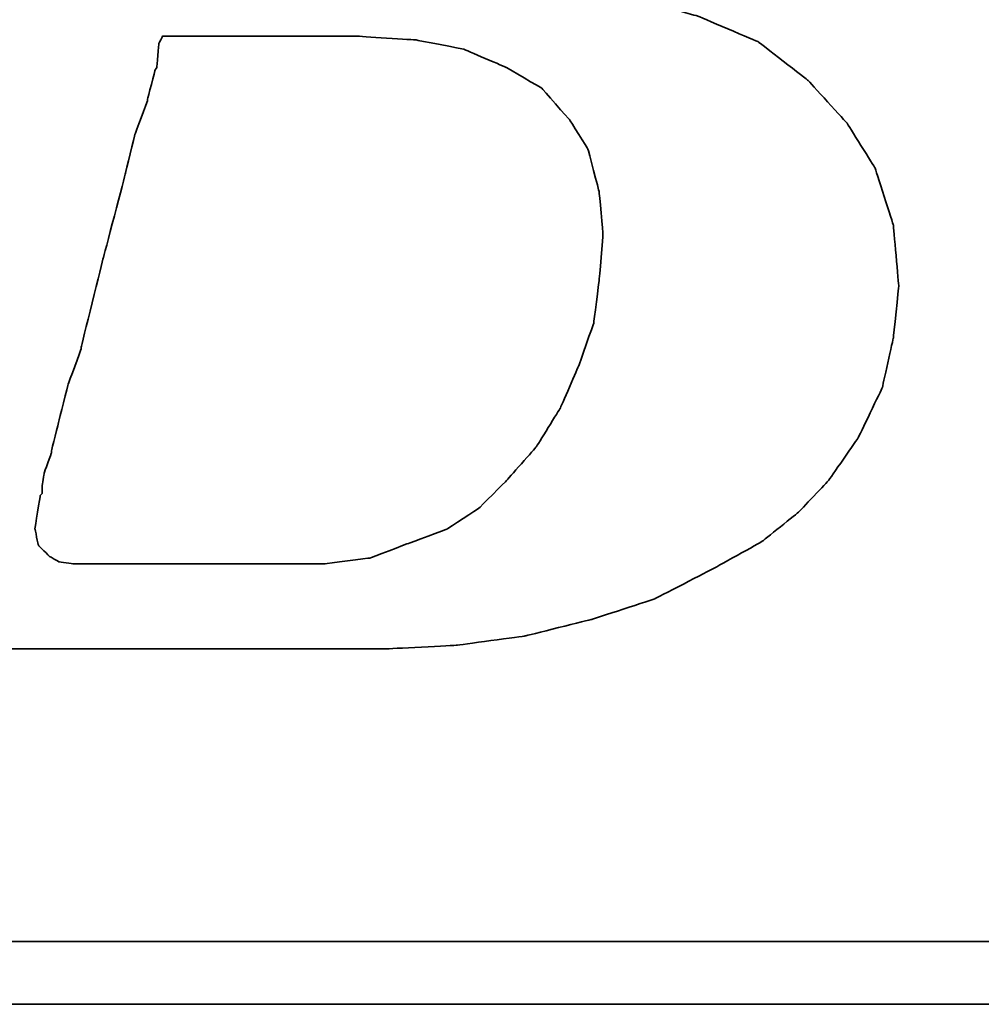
# Model space of a CAD drawing. Header units: inches. Extents: x 4 to 245, y 57 to 174.
# Tile 26 of 48: x 179.09 to 181.63, y 114.68 to 117.27. Entities that reach past the tile are written whole.
import ezdxf

# ---------------------------------------------------------------- set-up
doc = ezdxf.new("R2010")
doc.units = ezdxf.units.IN
doc.header["$LTSCALE"] = 0.2
doc.layers.add('DIM', color=4, linetype='Continuous')
doc.layers.add('layer 1', color=7, linetype='Continuous')

# ---------------------------------------------------------------- blocks, each defined once
blk = doc.blocks.new('TBI MOTION logo(完整正式版)')
at = {"layer": 'layer 1', "color": 22, "lineweight": 35}
for points, knots in [([(-64.65375, -6.86375), (-64.65375, -6.86375), (-64.84375, -7.29625), (-64.84375, -7.29625), (-64.84375, -7.29625), (-64.84375, -7.29625), (-64.86875, -7.34375), (-64.86875, -7.34375), (-64.86875, -7.34375), (-64.86875, -7.34375), (-64.86875, -7.36875), (-64.86875, -7.36875), (-64.86875, -7.36875), (-64.86875, -7.36875), (-65.15375, -7.65375), (-65.15375, -7.65375), (-65.15375, -7.65375), (-65.15375, -7.65375), (-65.17875, -7.65375), (-65.17875, -7.65375), (-65.17875, -7.65375), (-65.17875, -7.65375), (-65.20375, -7.67875), (-65.20375, -7.67875), (-65.20375, -7.67875), (-65.20375, -7.67875), (-65.58875, -7.87125), (-65.58875, -7.87125), (-65.58875, -7.87125), (-65.58875, -7.87125), (-65.63375, -7.87125), (-65.63375, -7.87125), (-65.63375, -7.87125), (-65.63375, -7.87125), (-65.65875, -7.89375), (-65.65875, -7.89375), (-65.65875, -7.89375), (-65.65875, -7.89375), (-66.09375, -7.94375), (-66.09375, -7.94375), (-66.09375, -7.94375), (-66.09375, -7.94375), (-66.11375, -7.94375), (-66.11375, -7.94375), (-66.11375, -7.94375), (-66.11375, -7.94375), (-66.16375, -7.94375), (-66.16375, -7.94375), (-66.16375, -7.94375), (-66.16375, -7.94375), (-66.30875, -7.94375), (-66.30875, -7.94375), (-66.30875, -7.94375), (-66.30875, -7.94375), (-66.69375, -7.94375), (-66.69375, -7.94375), (-66.69375, -7.94375), (-66.69375, -7.94375), (-67.07375, -7.94375), (-67.07375, -7.94375), (-67.07375, -7.94375), (-67.07375, -7.94375), (-67.12375, -7.94375), (-67.12375, -7.94375), (-67.12375, -7.94375), (-67.12375, -7.94375), (-67.12375, -7.96625), (-67.12375, -7.96625), (-67.12375, -7.96625), (-67.12375, -7.96625), (-67.14875, -7.99125), (-67.14875, -7.99125), (-67.14875, -7.99125), (-67.14875, -7.99125), (-67.24375, -8.34875), (-67.24375, -8.34875), (-67.24375, -8.34875), (-67.24375, -8.34875), (-67.31375, -8.68625), (-67.31375, -8.68625), (-67.31375, -8.68625), (-67.31375, -8.68625), (-67.26875, -8.68625), (-67.26875, -8.68625), (-67.26875, -8.68625), (-67.26875, -8.68625), (-67.07375, -8.68625), (-67.07375, -8.68625), (-67.07375, -8.68625), (-67.07375, -8.68625), (-66.54875, -8.68625), (-66.54875, -8.68625), (-66.54875, -8.68625), (-66.54875, -8.68625), (-65.82625, -8.68625), (-65.82625, -8.68625), (-65.82625, -8.68625), (-65.82625, -8.68625), (-65.01375, -8.68625), (-65.01375, -8.68625), (-65.01375, -8.68625), (-65.01375, -8.68625), (-64.05375, -8.68625), (-64.05375, -8.68625), (-64.05375, -8.68625), (-64.05375, -8.68625), (-62.08375, -8.68625), (-62.08375, -8.68625), (-62.08375, -8.68625), (-62.08375, -8.68625), (-60.06875, -8.68625), (-60.06875, -8.68625), (-60.06875, -8.68625), (-60.06875, -8.68625), (-59.10875, -8.68625), (-59.10875, -8.68625), (-59.10875, -8.68625), (-59.10875, -8.68625), (-58.29375, -8.68625), (-58.29375, -8.68625), (-58.29375, -8.68625), (-58.29375, -8.68625), (-57.57375, -8.68625), (-57.57375, -8.68625), (-57.57375, -8.68625), (-57.57375, -8.68625), (-57.04875, -8.68625), (-57.04875, -8.68625), (-57.04875, -8.68625), (-57.04875, -8.68625), (-56.85375, -8.68625), (-56.85375, -8.68625), (-56.85375, -8.68625), (-56.85375, -8.68625), (-56.70875, -8.68625), (-56.70875, -8.68625), (-56.70875, -8.68625), (-56.70875, -8.68625), (-56.61375, -8.68625), (-56.61375, -8.68625), (-56.61375, -8.68625), (-56.61375, -8.68625), (-56.56875, -8.68625), (-56.56875, -8.68625), (-56.56875, -8.68625), (-56.56875, -8.68625), (-55.65375, -8.63875), (-55.65375, -8.63875), (-55.65375, -8.63875), (-55.65375, -8.63875), (-54.76875, -8.51875), (-54.76875, -8.51875), (-54.76875, -8.51875), (-54.76875, -8.51875), (-53.90375, -8.30375), (-53.90375, -8.30375), (-53.90375, -8.30375), (-53.90375, -8.30375), (-53.08875, -8.03875), (-53.08875, -8.03875), (-53.08875, -8.03875), (-53.08875, -8.03875), (-52.34375, -7.65375), (-52.34375, -7.65375), (-52.34375, -7.65375), (-52.34375, -7.65375), (-51.69875, -7.29625), (-51.69875, -7.29625), (-51.69875, -7.29625), (-51.69875, -7.29625), (-51.21875, -6.91125), (-51.21875, -6.91125), (-51.21875, -6.91125), (-51.21875, -6.91125), (-50.83375, -6.50375), (-50.83375, -6.50375), (-50.83375, -6.50375), (-50.83375, -6.50375), (-50.44875, -5.94875), (-50.44875, -5.94875), (-50.44875, -5.94875), (-50.44875, -5.94875), (-50.13875, -5.30375), (-50.13875, -5.30375), (-50.13875, -5.30375), (-50.13875, -5.30375), (-49.99375, -4.65375), (-49.99375, -4.65375), (-49.99375, -4.65375), (-49.99375, -4.65375), (-49.92375, -3.98375), (-49.92375, -3.98375), (-49.92375, -3.98375), (-49.92375, -3.98375), (-49.99375, -3.19374), (-49.99375, -3.19374), (-49.99375, -3.19374), (-49.99375, -3.19374), (-50.23374, -2.44874), (-50.23374, -2.44874), (-50.23374, -2.44874), (-50.23374, -2.44874), (-50.59375, -1.87374), (-50.59375, -1.87374), (-50.59375, -1.87374), (-50.59375, -1.87374), (-51.09875, -1.31874), (-51.09875, -1.31874), (-51.09875, -1.31874), (-51.09875, -1.31874), (-51.74375, -0.81875), (-51.74375, -0.81875), (-51.74375, -0.81875), (-51.74375, -0.81875), (-52.53875, -0.48125), (-52.53875, -0.48125), (-52.53875, -0.48125), (-52.53875, -0.48125), (-53.47375, -0.21875), (-53.47375, -0.21875), (-53.47375, -0.21875), (-53.47375, -0.21875), (-54.52875, -0.04874), (-54.52875, -0.04874), (-54.52875, -0.04874), (-54.52875, -0.04874), (-55.65375, 0.12125), (-55.65375, 0.12125), (-55.65375, 0.12125), (-55.65375, 0.12125), (-54.50375, 0.28624), (-54.50375, 0.28624), (-54.50375, 0.28624), (-54.50375, 0.28624), (-53.83375, 0.38124), (-53.83375, 0.38124), (-53.83375, 0.38124), (-53.83375, 0.38124), (-53.18375, 0.50125), (-53.18375, 0.50125), (-53.18375, 0.50125), (-53.18375, 0.50125), (-52.55875, 0.66874), (-52.55875, 0.66874), (-52.55875, 0.66874), (-52.55875, 0.66874), (-52.03375, 0.86124), (-52.03375, 0.86124), (-52.03375, 0.86124), (-52.03375, 0.86124), (-51.50374, 1.03124), (-51.50374, 1.03124), (-51.50374, 1.03124), (-51.50374, 1.03124), (-51.09875, 1.27125), (-51.09875, 1.27125), (-51.09875, 1.27125), (-51.09875, 1.27125), (-50.71375, 1.48624), (-50.71375, 1.48624), (-50.71375, 1.48624), (-50.71375, 1.48624), (-50.37625, 1.77625), (-50.37625, 1.77625), (-50.37625, 1.77625), (-50.37625, 1.77625), (-49.82375, 2.37625), (-49.82375, 2.37625), (-49.82375, 2.37625), (-49.82375, 2.37625), (-49.41875, 2.99625), (-49.41875, 2.99625), (-49.41875, 2.99625), (-49.41875, 2.99625), (-49.22375, 3.76625), (-49.22375, 3.76625), (-49.22375, 3.76625), (-49.22375, 3.76625), (-49.15375, 4.50874), (-49.15375, 4.50874), (-49.15375, 4.50874), (-49.15375, 4.50874), (-49.20375, 5.25125), (-49.20375, 5.25125), (-49.20375, 5.25125), (-49.20375, 5.25125), (-49.41875, 5.92625), (-49.41875, 5.92625), (-49.41875, 5.92625), (-49.41875, 5.92625), (-49.77875, 6.47625), (-49.77875, 6.47625), (-49.77875, 6.47625), (-49.77875, 6.47625), (-50.33125, 7.02624), (-50.33125, 7.02624), (-50.33125, 7.02624), (-50.33125, 7.02624), (-51.00125, 7.43625), (-51.00125, 7.43625), (-51.00125, 7.43625), (-51.00125, 7.43625), (-51.79375, 7.72625), (-51.79375, 7.72625), (-51.79375, 7.72625), (-51.79375, 7.72625), (-52.72875, 7.89124), (-52.72875, 7.89124), (-52.72875, 7.89124), (-52.72875, 7.89124), (-53.83375, 7.98625), (-53.83375, 7.98625), (-53.83375, 7.98625), (-53.83375, 7.98625), (-53.92875, 7.98625), (-53.92875, 7.98625), (-53.92875, 7.98625), (-53.92875, 7.98625), (-54.26375, 7.98625), (-54.26375, 7.98625), (-54.26375, 7.98625), (-54.26375, 7.98625), (-54.74375, 7.98625), (-54.74375, 7.98625), (-54.74375, 7.98625), (-54.74375, 7.98625), (-55.36875, 7.98625), (-55.36875, 7.98625), (-55.36875, 7.98625), (-55.36875, 7.98625), (-56.13375, 7.98625), (-56.13375, 7.98625), (-56.13375, 7.98625), (-56.13375, 7.98625), (-56.94875, 7.98625), (-56.94875, 7.98625), (-56.94875, 7.98625), (-56.94875, 7.98625), (-58.77625, 7.98625), (-58.77625, 7.98625), (-58.77625, 7.98625), (-58.77625, 7.98625), (-60.59875, 7.98625), (-60.59875, 7.98625), (-60.59875, 7.98625), (-60.59875, 7.98625), (-61.41375, 7.98625), (-61.41375, 7.98625), (-61.41375, 7.98625), (-61.41375, 7.98625), (-62.17875, 7.98625), (-62.17875, 7.98625), (-62.17875, 7.98625), (-62.17875, 7.98625), (-62.80375, 7.98625), (-62.80375, 7.98625), (-62.80375, 7.98625), (-62.80375, 7.98625), (-63.30625, 7.98625), (-63.30625, 7.98625), (-63.30625, 7.98625), (-63.30625, 7.98625), (-63.57375, 7.98625), (-63.57375, 7.98625), (-63.57375, 7.98625), (-63.57375, 7.98625), (-63.57375, 7.96375), (-63.57375, 7.96375), (-63.57375, 7.96375), (-63.57375, 7.96375), (-63.59875, 7.94125), (-63.59875, 7.94125), (-63.59875, 7.94125), (-63.59875, 7.94125), (-63.69375, 7.55625), (-63.69375, 7.55625), (-63.69375, 7.55625), (-63.69375, 7.55625), (-63.76375, 7.24624), (-63.76375, 7.24624), (-63.76375, 7.24624), (-63.76375, 7.24624), (-63.23875, 7.24624), (-63.23875, 7.24624), (-63.23875, 7.24624), (-63.23875, 7.24624), (-62.75875, 7.24624), (-62.75875, 7.24624), (-62.75875, 7.24624), (-62.75875, 7.24624), (-62.61125, 7.24624), (-62.61125, 7.24624), (-62.61125, 7.24624), (-62.61125, 7.24624), (-62.56625, 7.24624), (-62.56625, 7.24624), (-62.56625, 7.24624), (-62.56625, 7.24624), (-62.22875, 7.24624), (-62.22875, 7.24624), (-62.22875, 7.24624), (-62.22875, 7.24624), (-62.20375, 7.24624), (-62.20375, 7.24624), (-62.20375, 7.24624), (-62.20375, 7.24624), (-62.17875, 7.21875), (-62.17875, 7.21875), (-62.17875, 7.21875), (-62.17875, 7.21875), (-61.96375, 7.17125), (-61.96375, 7.17125), (-61.96375, 7.17125), (-61.96375, 7.17125), (-61.72375, 7.12624), (-61.72375, 7.12624), (-61.72375, 7.12624), (-61.72375, 7.12624), (-61.70375, 7.12624), (-61.70375, 7.12624), (-61.70375, 7.12624), (-61.70375, 7.12624), (-61.55875, 7.07624), (-61.55875, 7.07624), (-61.55875, 7.07624), (-61.55875, 7.07624), (-61.50875, 7.07624), (-61.50875, 7.07624), (-61.50875, 7.07624), (-61.50875, 7.07624), (-61.48375, 7.02624), (-61.48375, 7.02624), (-61.48375, 7.02624), (-61.48375, 7.02624), (-61.31875, 6.83375), (-61.31875, 6.83375), (-61.31875, 6.83375), (-61.31875, 6.83375), (-61.29375, 6.81125), (-61.29375, 6.81125), (-61.29375, 6.81125), (-61.29375, 6.81125), (-61.29375, 6.78625), (-61.29375, 6.78625), (-61.29375, 6.78625), (-61.29375, 6.78625), (-61.19875, 6.50124), (-61.19875, 6.50124), (-61.19875, 6.50124), (-61.19875, 6.50124), (-61.17375, 6.45124), (-61.17375, 6.45124), (-61.17375, 6.45124), (-61.17375, 6.45124), (-61.19875, 6.40625), (-61.19875, 6.40625), (-61.19875, 6.40625), (-61.19875, 6.40625), (-61.26875, 5.99624), (-61.26875, 5.99624), (-61.26875, 5.99624), (-61.26875, 5.99624), (-61.26875, 5.85125), (-61.26875, 5.85125), (-61.26875, 5.85125), (-61.26875, 5.85125), (-61.26875, 5.82625), (-61.26875, 5.82625), (-61.26875, 5.82625), (-61.26875, 5.82625), (-61.29375, 5.80625), (-61.29375, 5.80625), (-61.29375, 5.80625), (-61.29375, 5.80625), (-61.34125, 5.66125), (-61.34125, 5.66125), (-61.34125, 5.66125), (-61.34125, 5.66125), (-61.41375, 5.44625), (-61.41375, 5.44625), (-61.41375, 5.44625), (-61.41375, 5.44625), (-61.48375, 5.15625), (-61.48375, 5.15625), (-61.48375, 5.15625), (-61.48375, 5.15625), (-61.58375, 4.82124), (-61.58375, 4.82124), (-61.58375, 4.82124), (-61.58375, 4.82124), (-61.79875, 4.00375), (-61.79875, 4.00375), (-61.79875, 4.00375), (-61.79875, 4.00375), (-62.05875, 2.99625), (-62.05875, 2.99625), (-62.05875, 2.99625), (-62.05875, 2.99625), (-62.34875, 1.91625), (-62.34875, 1.91625), (-62.34875, 1.91625), (-62.34875, 1.91625), (-62.97375, -0.41124), (-62.97375, -0.41124), (-62.97375, -0.41124), (-62.97375, -0.41124), (-63.59875, -2.75875), (-63.59875, -2.75875), (-63.59875, -2.75875), (-63.59875, -2.75875), (-63.88375, -3.86374), (-63.88375, -3.86374), (-63.88375, -3.86374), (-63.88375, -3.86374), (-64.14875, -4.82374), (-64.14875, -4.82374), (-64.14875, -4.82374), (-64.14875, -4.82374), (-64.36375, -5.64125), (-64.36375, -5.64125), (-64.36375, -5.64125), (-64.36375, -5.64125), (-64.43625, -5.97625), (-64.43625, -5.97625), (-64.43625, -5.97625), (-64.43625, -5.97625), (-64.50875, -6.28625), (-64.50875, -6.28625), (-64.50875, -6.28625), (-64.50875, -6.28625), (-64.50875, -6.30875), (-64.50875, -6.30875), (-64.50875, -6.30875), (-64.50875, -6.30875), (-64.57875, -6.50375), (-64.57875, -6.50375), (-64.57875, -6.50375), (-64.57875, -6.50375), (-64.62875, -6.69625), (-64.62875, -6.69625), (-64.62875, -6.69625), (-64.62875, -6.69625), (-64.62875, -6.76875), (-64.62875, -6.76875), (-64.62875, -6.76875), (-64.62875, -6.76875), (-64.62875, -6.81375), (-64.62875, -6.81375), (-64.62875, -6.81375), (-64.62875, -6.81375), (-64.62875, -6.83875), (-64.62875, -6.83875), (-64.62875, -6.83875), (-64.62875, -6.83875), (-64.65375, -6.86375), (-64.65375, -6.86375)], [0, 0, 0, 0, 0.00719424, 0.00719424, 0.00719424, 0.00719425, 0.01438849, 0.01438849, 0.01438849, 0.0143885, 0.02158273, 0.02158273, 0.02158273, 0.02158274, 0.02877698, 0.02877698, 0.02877698, 0.02877699, 0.03597122, 0.03597122, 0.03597122, 0.03597123, 0.04316547, 0.04316547, 0.04316547, 0.04316548, 0.05035971, 0.05035971, 0.05035971, 0.05035972, 0.05755396, 0.05755396, 0.05755396, 0.05755397, 0.0647482, 0.0647482, 0.0647482, 0.06474821, 0.07194245, 0.07194245, 0.07194245, 0.07194246, 0.07913669, 0.07913669, 0.07913669, 0.0791367, 0.08633094, 0.08633094, 0.08633094, 0.08633095, 0.09352518, 0.09352518, 0.09352518, 0.09352519, 0.10071942, 0.10071942, 0.10071942, 0.10071943, 0.10791367, 0.10791367, 0.10791367, 0.10791368, 0.11510791, 0.11510791, 0.11510791, 0.11510792, 0.12230216, 0.12230216, 0.12230216, 0.12230217, 0.1294964, 0.1294964, 0.1294964, 0.12949641, 0.13669065, 0.13669065, 0.13669065, 0.13669066, 0.14388489, 0.14388489, 0.14388489, 0.1438849, 0.15107914, 0.15107914, 0.15107914, 0.15107915, 0.15827338, 0.15827338, 0.15827338, 0.15827339, 0.16546763, 0.16546763, 0.16546763, 0.16546764, 0.17266187, 0.17266187, 0.17266187, 0.17266188, 0.17985612, 0.17985612, 0.17985612, 0.17985613, 0.18705036, 0.18705036, 0.18705036, 0.18705037, 0.1942446, 0.1942446, 0.1942446, 0.19424461, 0.20143885, 0.20143885, 0.20143885, 0.20143886, 0.20863309, 0.20863309, 0.20863309, 0.2086331, 0.21582734, 0.21582734, 0.21582734, 0.21582735, 0.22302158, 0.22302158, 0.22302158, 0.22302159, 0.23021583, 0.23021583, 0.23021583, 0.23021584, 0.23741007, 0.23741007, 0.23741007, 0.23741008, 0.24460432, 0.24460432, 0.24460432, 0.24460433, 0.25179856, 0.25179856, 0.25179856, 0.25179857, 0.25899281, 0.25899281, 0.25899281, 0.25899282, 0.26618705, 0.26618705, 0.26618705, 0.26618706, 0.27338129, 0.27338129, 0.27338129, 0.2733813, 0.28057554, 0.28057554, 0.28057554, 0.28057555, 0.28776978, 0.28776978, 0.28776978, 0.28776979, 0.29496403, 0.29496403, 0.29496403, 0.29496404, 0.30215827, 0.30215827, 0.30215827, 0.30215828, 0.30935252, 0.30935252, 0.30935252, 0.30935253, 0.31654676, 0.31654676, 0.31654676, 0.31654677, 0.32374101, 0.32374101, 0.32374101, 0.32374102, 0.33093525, 0.33093525, 0.33093525, 0.33093526, 0.3381295, 0.3381295, 0.3381295, 0.33812951, 0.34532374, 0.34532374, 0.34532374, 0.34532375, 0.35251799, 0.35251799, 0.35251799, 0.352518, 0.35971223, 0.35971223, 0.35971223, 0.35971224, 0.36690647, 0.36690647, 0.36690647, 0.36690648, 0.37410072, 0.37410072, 0.37410072, 0.37410073, 0.38129496, 0.38129496, 0.38129496, 0.38129497, 0.38848921, 0.38848921, 0.38848921, 0.38848922, 0.39568345, 0.39568345, 0.39568345, 0.39568346, 0.4028777, 0.4028777, 0.4028777, 0.40287771, 0.41007194, 0.41007194, 0.41007194, 0.41007195, 0.41726619, 0.41726619, 0.41726619, 0.4172662, 0.42446043, 0.42446043, 0.42446043, 0.42446044, 0.43165468, 0.43165468, 0.43165468, 0.43165469, 0.43884892, 0.43884892, 0.43884892, 0.43884893, 0.44604317, 0.44604317, 0.44604317, 0.44604318, 0.45323741, 0.45323741, 0.45323741, 0.45323742, 0.46043165, 0.46043165, 0.46043165, 0.46043166, 0.4676259, 0.4676259, 0.4676259, 0.46762591, 0.47482014, 0.47482014, 0.47482014, 0.47482015, 0.48201439, 0.48201439, 0.48201439, 0.4820144, 0.48920863, 0.48920863, 0.48920863, 0.48920864, 0.49640288, 0.49640288, 0.49640288, 0.49640289, 0.50359712, 0.50359712, 0.50359712, 0.50359713, 0.51079137, 0.51079137, 0.51079137, 0.51079138, 0.51798561, 0.51798561, 0.51798561, 0.51798562, 0.52517986, 0.52517986, 0.52517986, 0.52517987, 0.5323741, 0.5323741, 0.5323741, 0.53237411, 0.53956835, 0.53956835, 0.53956835, 0.53956836, 0.54676259, 0.54676259, 0.54676259, 0.5467626, 0.55395683, 0.55395683, 0.55395683, 0.55395684, 0.56115108, 0.56115108, 0.56115108, 0.56115109, 0.56834532, 0.56834532, 0.56834532, 0.56834533, 0.57553957, 0.57553957, 0.57553957, 0.57553958, 0.58273381, 0.58273381, 0.58273381, 0.58273382, 0.58992806, 0.58992806, 0.58992806, 0.58992807, 0.5971223, 0.5971223, 0.5971223, 0.59712231, 0.60431655, 0.60431655, 0.60431655, 0.60431656, 0.61151079, 0.61151079, 0.61151079, 0.6115108, 0.61870504, 0.61870504, 0.61870504, 0.61870505, 0.62589928, 0.62589928, 0.62589928, 0.62589929, 0.63309353, 0.63309353, 0.63309353, 0.63309354, 0.64028777, 0.64028777, 0.64028777, 0.64028778, 0.64748201, 0.64748201, 0.64748201, 0.64748202, 0.65467626, 0.65467626, 0.65467626, 0.65467627, 0.6618705, 0.6618705, 0.6618705, 0.66187051, 0.66906475, 0.66906475, 0.66906475, 0.66906476, 0.67625899, 0.67625899, 0.67625899, 0.676259, 0.68345324, 0.68345324, 0.68345324, 0.68345325, 0.69064748, 0.69064748, 0.69064748, 0.69064749, 0.69784173, 0.69784173, 0.69784173, 0.69784174, 0.70503597, 0.70503597, 0.70503597, 0.70503598, 0.71223022, 0.71223022, 0.71223022, 0.71223023, 0.71942446, 0.71942446, 0.71942446, 0.71942447, 0.72661871, 0.72661871, 0.72661871, 0.72661872, 0.73381295, 0.73381295, 0.73381295, 0.73381296, 0.74100719, 0.74100719, 0.74100719, 0.7410072, 0.74820144, 0.74820144, 0.74820144, 0.74820145, 0.75539568, 0.75539568, 0.75539568, 0.75539569, 0.76258993, 0.76258993, 0.76258993, 0.76258994, 0.76978417, 0.76978417, 0.76978417, 0.76978418, 0.77697842, 0.77697842, 0.77697842, 0.77697843, 0.78417266, 0.78417266, 0.78417266, 0.78417267, 0.79136691, 0.79136691, 0.79136691, 0.79136692, 0.79856115, 0.79856115, 0.79856115, 0.79856116, 0.8057554, 0.8057554, 0.8057554, 0.80575541, 0.81294964, 0.81294964, 0.81294964, 0.81294965, 0.82014388, 0.82014388, 0.82014388, 0.82014389, 0.82733813, 0.82733813, 0.82733813, 0.82733814, 0.83453237, 0.83453237, 0.83453237, 0.83453238, 0.84172662, 0.84172662, 0.84172662, 0.84172663, 0.84892086, 0.84892086, 0.84892086, 0.84892087, 0.85611511, 0.85611511, 0.85611511, 0.85611512, 0.86330935, 0.86330935, 0.86330935, 0.86330936, 0.8705036, 0.8705036, 0.8705036, 0.87050361, 0.87769784, 0.87769784, 0.87769784, 0.87769785, 0.88489209, 0.88489209, 0.88489209, 0.8848921, 0.89208633, 0.89208633, 0.89208633, 0.89208634, 0.89928058, 0.89928058, 0.89928058, 0.89928059, 0.90647482, 0.90647482, 0.90647482, 0.90647483, 0.91366906, 0.91366906, 0.91366906, 0.91366907, 0.92086331, 0.92086331, 0.92086331, 0.92086332, 0.92805755, 0.92805755, 0.92805755, 0.92805756, 0.9352518, 0.9352518, 0.9352518, 0.93525181, 0.94244604, 0.94244604, 0.94244604, 0.94244605, 0.94964029, 0.94964029, 0.94964029, 0.9496403, 0.95683453, 0.95683453, 0.95683453, 0.95683454, 0.96402878, 0.96402878, 0.96402878, 0.96402879, 0.97122302, 0.97122302, 0.97122302, 0.97122303, 0.97841727, 0.97841727, 0.97841727, 0.97841728, 0.98561151, 0.98561151, 0.98561151, 0.98561152, 0.99280576, 0.99280576, 0.99280576, 0.99280577, 1, 1, 1, 1]), ([(-61.03125, -6.57375), (-61.03125, -6.57375), (-61.03125, -6.67125), (-61.03125, -6.67125), (-61.03125, -6.67125), (-61.03125, -6.67125), (-61.05375, -6.69625), (-61.05375, -6.69625), (-61.05375, -6.69625), (-61.05375, -6.69625), (-61.12375, -7.12875), (-61.12375, -7.12875), (-61.12375, -7.12875), (-61.12375, -7.12875), (-61.07875, -7.34375), (-61.07875, -7.34375), (-61.07875, -7.34375), (-61.07875, -7.34375), (-60.93375, -7.48875), (-60.93375, -7.48875), (-60.93375, -7.48875), (-60.93375, -7.48875), (-60.81375, -7.55625), (-60.81375, -7.55625), (-60.81375, -7.55625), (-60.81375, -7.55625), (-60.62375, -7.58375), (-60.62375, -7.58375), (-60.62375, -7.58375), (-60.62375, -7.58375), (-60.30875, -7.58375), (-60.30875, -7.58375), (-60.30875, -7.58375), (-60.30875, -7.58375), (-59.97375, -7.58375), (-59.97375, -7.58375), (-59.97375, -7.58375), (-59.97375, -7.58375), (-59.87875, -7.58375), (-59.87875, -7.58375), (-59.87875, -7.58375), (-59.87875, -7.58375), (-59.63625, -7.58375), (-59.63625, -7.58375), (-59.63625, -7.58375), (-59.63625, -7.58375), (-58.96875, -7.58375), (-58.96875, -7.58375), (-58.96875, -7.58375), (-58.96875, -7.58375), (-58.29375, -7.58375), (-58.29375, -7.58375), (-58.29375, -7.58375), (-58.29375, -7.58375), (-58.05375, -7.58375), (-58.05375, -7.58375), (-58.05375, -7.58375), (-58.05375, -7.58375), (-57.98375, -7.58375), (-57.98375, -7.58375), (-57.98375, -7.58375), (-57.98375, -7.58375), (-57.35875, -7.58375), (-57.35875, -7.58375), (-57.35875, -7.58375), (-57.35875, -7.58375), (-56.78375, -7.50875), (-56.78375, -7.50875), (-56.78375, -7.50875), (-56.78375, -7.50875), (-56.27875, -7.31875), (-56.27875, -7.31875), (-56.27875, -7.31875), (-56.27875, -7.31875), (-55.77375, -7.12875), (-55.77375, -7.12875), (-55.77375, -7.12875), (-55.77375, -7.12875), (-55.36875, -6.86375), (-55.36875, -6.86375), (-55.36875, -6.86375), (-55.36875, -6.86375), (-55.00875, -6.50375), (-55.00875, -6.50375), (-55.00875, -6.50375), (-55.00875, -6.50375), (-54.62375, -6.06875), (-54.62375, -6.06875), (-54.62375, -6.06875), (-54.62375, -6.06875), (-54.31375, -5.56875), (-54.31375, -5.56875), (-54.31375, -5.56875), (-54.31375, -5.56875), (-54.07375, -5.01625), (-54.07375, -5.01625), (-54.07375, -5.01625), (-54.07375, -5.01625), (-53.87875, -4.46374), (-53.87875, -4.46374), (-53.87875, -4.46374), (-53.87875, -4.46374), (-53.80875, -3.91375), (-53.80875, -3.91375), (-53.80875, -3.91375), (-53.80875, -3.91375), (-53.75875, -3.31375), (-53.75875, -3.31375), (-53.75875, -3.31375), (-53.75875, -3.31375), (-53.80875, -2.75875), (-53.80875, -2.75875), (-53.80875, -2.75875), (-53.80875, -2.75875), (-53.95375, -2.20875), (-53.95375, -2.20875), (-53.95375, -2.20875), (-53.95375, -2.20875), (-54.19375, -1.82625), (-54.19375, -1.82625), (-54.19375, -1.82625), (-54.19375, -1.82625), (-54.55375, -1.41875), (-54.55375, -1.41875), (-54.55375, -1.41875), (-54.55375, -1.41875), (-55.00875, -1.15125), (-55.00875, -1.15125), (-55.00875, -1.15125), (-55.00875, -1.15125), (-55.56125, -0.91375), (-55.56125, -0.91375), (-55.56125, -0.91375), (-55.56125, -0.91375), (-56.18125, -0.79375), (-56.18125, -0.79375), (-56.18125, -0.79375), (-56.18125, -0.79375), (-56.94875, -0.74374), (-56.94875, -0.74374), (-56.94875, -0.74374), (-56.94875, -0.74374), (-56.99875, -0.74374), (-56.99875, -0.74374), (-56.99875, -0.74374), (-56.99875, -0.74374), (-57.09375, -0.74374), (-57.09375, -0.74374), (-57.09375, -0.74374), (-57.09375, -0.74374), (-57.38375, -0.74374), (-57.38375, -0.74374), (-57.38375, -0.74374), (-57.38375, -0.74374), (-57.76875, -0.74374), (-57.76875, -0.74374), (-57.76875, -0.74374), (-57.76875, -0.74374), (-58.24625, -0.74374), (-58.24625, -0.74374), (-58.24625, -0.74374), (-58.24625, -0.74374), (-58.72875, -0.74374), (-58.72875, -0.74374), (-58.72875, -0.74374), (-58.72875, -0.74374), (-59.20875, -0.74374), (-59.20875, -0.74374), (-59.20875, -0.74374), (-59.20875, -0.74374), (-59.46875, -0.74374), (-59.46875, -0.74374), (-59.46875, -0.74374), (-59.46875, -0.74374), (-59.51625, -0.83875), (-59.51625, -0.83875), (-59.51625, -0.83875), (-59.51625, -0.83875), (-59.54375, -1.15125), (-59.54375, -1.15125), (-59.54375, -1.15125), (-59.54375, -1.15125), (-59.56375, -1.17874), (-59.56375, -1.17874), (-59.56375, -1.17874), (-59.56375, -1.17874), (-59.66375, -1.55875), (-59.66375, -1.55875), (-59.66375, -1.55875), (-59.66375, -1.55875), (-59.66375, -1.58375), (-59.66375, -1.58375), (-59.66375, -1.58375), (-59.66375, -1.58375), (-59.82875, -2.01874), (-59.82875, -2.01874), (-59.82875, -2.01874), (-59.82875, -2.01874), (-59.94875, -2.52125), (-59.94875, -2.52125), (-59.94875, -2.52125), (-59.94875, -2.52125), (-60.23875, -3.62375), (-60.23875, -3.62375), (-60.23875, -3.62375), (-60.23875, -3.62375), (-60.52375, -4.77624), (-60.52375, -4.77624), (-60.52375, -4.77624), (-60.52375, -4.77624), (-60.52375, -4.79874), (-60.52375, -4.79874), (-60.52375, -4.79874), (-60.52375, -4.79874), (-60.69125, -5.25375), (-60.69125, -5.25375), (-60.69125, -5.25375), (-60.69125, -5.25375), (-60.81375, -5.73625), (-60.81375, -5.73625), (-60.81375, -5.73625), (-60.81375, -5.73625), (-60.90875, -6.11875), (-60.90875, -6.11875), (-60.90875, -6.11875), (-60.90875, -6.11875), (-60.90875, -6.14375), (-60.90875, -6.14375), (-60.90875, -6.14375), (-60.90875, -6.14375), (-61.00375, -6.40875), (-61.00375, -6.40875), (-61.00375, -6.40875), (-61.00375, -6.40875), (-61.03125, -6.57375), (-61.03125, -6.57375)], [0, 0, 0, 0, 0.01694915, 0.01694915, 0.01694915, 0.01694916, 0.03389831, 0.03389831, 0.03389831, 0.03389832, 0.05084746, 0.05084746, 0.05084746, 0.05084747, 0.06779661, 0.06779661, 0.06779661, 0.06779662, 0.08474576, 0.08474576, 0.08474576, 0.08474577, 0.10169492, 0.10169492, 0.10169492, 0.10169493, 0.11864407, 0.11864407, 0.11864407, 0.11864408, 0.13559322, 0.13559322, 0.13559322, 0.13559323, 0.15254237, 0.15254237, 0.15254237, 0.15254238, 0.16949153, 0.16949153, 0.16949153, 0.16949154, 0.18644068, 0.18644068, 0.18644068, 0.18644069, 0.20338983, 0.20338983, 0.20338983, 0.20338984, 0.22033898, 0.22033898, 0.22033898, 0.22033899, 0.23728814, 0.23728814, 0.23728814, 0.23728815, 0.25423729, 0.25423729, 0.25423729, 0.2542373, 0.27118644, 0.27118644, 0.27118644, 0.27118645, 0.28813559, 0.28813559, 0.28813559, 0.2881356, 0.30508475, 0.30508475, 0.30508475, 0.30508476, 0.3220339, 0.3220339, 0.3220339, 0.32203391, 0.33898305, 0.33898305, 0.33898305, 0.33898306, 0.3559322, 0.3559322, 0.3559322, 0.35593221, 0.37288136, 0.37288136, 0.37288136, 0.37288137, 0.38983051, 0.38983051, 0.38983051, 0.38983052, 0.40677966, 0.40677966, 0.40677966, 0.40677967, 0.42372881, 0.42372881, 0.42372881, 0.42372882, 0.44067797, 0.44067797, 0.44067797, 0.44067798, 0.45762712, 0.45762712, 0.45762712, 0.45762713, 0.47457627, 0.47457627, 0.47457627, 0.47457628, 0.49152542, 0.49152542, 0.49152542, 0.49152543, 0.50847458, 0.50847458, 0.50847458, 0.50847459, 0.52542373, 0.52542373, 0.52542373, 0.52542374, 0.54237288, 0.54237288, 0.54237288, 0.54237289, 0.55932203, 0.55932203, 0.55932203, 0.55932204, 0.57627119, 0.57627119, 0.57627119, 0.5762712, 0.59322034, 0.59322034, 0.59322034, 0.59322035, 0.61016949, 0.61016949, 0.61016949, 0.6101695, 0.62711864, 0.62711864, 0.62711864, 0.62711865, 0.6440678, 0.6440678, 0.6440678, 0.64406781, 0.66101695, 0.66101695, 0.66101695, 0.66101696, 0.6779661, 0.6779661, 0.6779661, 0.67796611, 0.69491525, 0.69491525, 0.69491525, 0.69491526, 0.71186441, 0.71186441, 0.71186441, 0.71186442, 0.72881356, 0.72881356, 0.72881356, 0.72881357, 0.74576271, 0.74576271, 0.74576271, 0.74576272, 0.76271186, 0.76271186, 0.76271186, 0.76271187, 0.77966102, 0.77966102, 0.77966102, 0.77966103, 0.79661017, 0.79661017, 0.79661017, 0.79661018, 0.81355932, 0.81355932, 0.81355932, 0.81355933, 0.83050847, 0.83050847, 0.83050847, 0.83050848, 0.84745763, 0.84745763, 0.84745763, 0.84745764, 0.86440678, 0.86440678, 0.86440678, 0.86440679, 0.88135593, 0.88135593, 0.88135593, 0.88135594, 0.89830508, 0.89830508, 0.89830508, 0.89830509, 0.91525424, 0.91525424, 0.91525424, 0.91525425, 0.93220339, 0.93220339, 0.93220339, 0.9322034, 0.94915254, 0.94915254, 0.94915254, 0.94915255, 0.96610169, 0.96610169, 0.96610169, 0.9661017, 0.98305085, 0.98305085, 0.98305085, 0.98305086, 1, 1, 1, 1]), ([(75.90875, -9.47875), (75.90875, -9.47875), (75.90875, -12.28625), (75.90875, -12.28625), (75.90875, -12.28625), (75.90875, -12.28625), (75.90875, -12.47875), (75.90875, -12.47875), (75.90875, -12.47875), (75.90875, -12.47875), (75.71625, -12.47875), (75.71625, -12.47875), (75.71625, -12.47875), (75.71625, -12.47875), (-88.32875, -12.47875), (-88.32875, -12.47875), (-88.32875, -12.47875), (-88.32875, -12.47875), (-88.32875, -13.29375), (-88.32875, -13.29375), (-88.32875, -13.29375), (-88.32875, -13.29375), (82.89125, -13.29375), (82.89125, -13.29375), (82.89125, -13.29375), (82.89125, -13.29375), (75.90875, -9.47875), (75.90875, -9.47875)], [0, 0, 0, 0, 0.14285714, 0.14285714, 0.14285714, 0.14285715, 0.28571429, 0.28571429, 0.28571429, 0.2857143, 0.42857143, 0.42857143, 0.42857143, 0.42857144, 0.57142857, 0.57142857, 0.57142857, 0.57142858, 0.71428571, 0.71428571, 0.71428571, 0.71428572, 0.85714286, 0.85714286, 0.85714286, 0.85714287, 1, 1, 1, 1])]:
    blk.add_open_spline(points, degree=3, knots=knots, dxfattribs=at)

msp = doc.modelspace()

# ---------------------------------------------------------------- block references
at = {"layer": 'DIM', "xscale": 0.203175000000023, "yscale": 0.203175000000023, "zscale": 0.203175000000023}
msp.add_blockref('TBI MOTION logo(完整正式版)', (191.5533, 117.3828), dxfattribs=at)

doc.saveas('drawing.dxf')
